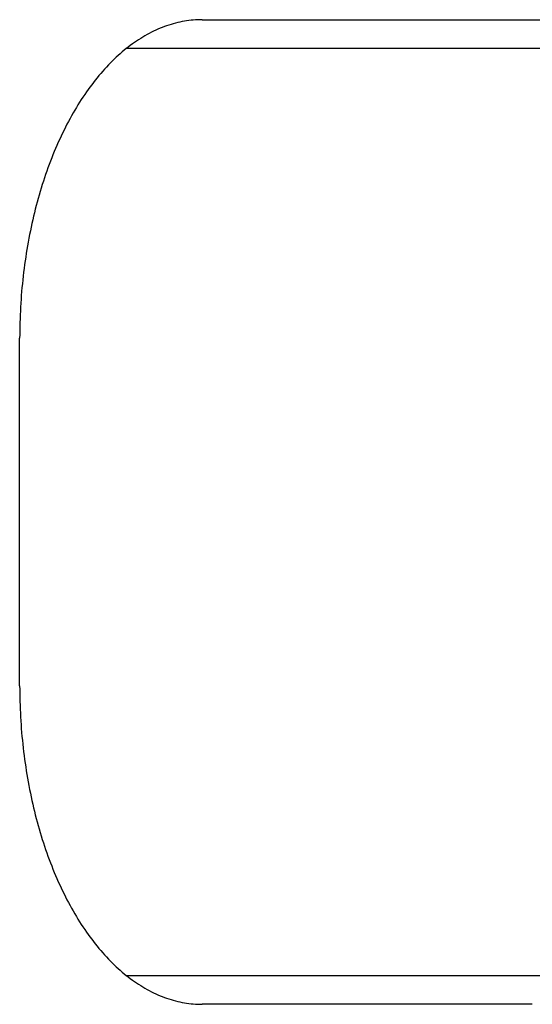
# Model space of a CAD drawing. Extents: x 987 to 2641, y 1244 to 2490.
# Tile 9 of 138: x 1196 to 1205, y 1763 to 1780. Entities that reach past the tile are written whole.
import ezdxf

# ---------------------------------------------------------------- set-up
doc = ezdxf.new("R2010")
doc.units = 0
doc.layers.add('KF_GRAVIS_8_RIGHT', color=7, linetype='CONTINUOUS')

# ---------------------------------------------------------------- blocks, each defined once
blk = doc.blocks.new('KF_GRAVIS_8_RIGHT')
at = {"layer": 'KF_GRAVIS_8_RIGHT'}
for p, q in [((96.4387, -365.5), (102.14, -365.5)), ((102.14, -365.5), (111.3297, -365.5)), ((108.732, -366), (95.1244, -366)), ((93.284, -377), (93.284, -371)), ((95.1244, -382), (108.732, -382)), ((102.14, -382.5), (96.4387, -382.5))]:
    blk.add_line(p, q, dxfattribs=at)
for points in [[(96.4387, -365.5, 0), (96.3999, -365.5, 0), (96.3612, -365.502, 0), (96.3225, -365.504, 0), (96.2839, -365.507, 0), (96.2452, -365.51, 0), (96.2066, -365.515, 0), (96.168, -365.52, 0), (96.1294, -365.526, 0), (96.0909, -365.534, 0), (96.0525, -365.541, 0), (96.0141, -365.55, 0), (95.9758, -365.56, 0), (95.9375, -365.57, 0), (95.8993, -365.581, 0), (95.8612, -365.593, 0), (95.8232, -365.606, 0), (95.7853, -365.619, 0), (95.7475, -365.634, 0), (95.7097, -365.649, 0), (95.6721, -365.665, 0), (95.6346, -365.682, 0), (95.5973, -365.699, 0), (95.56, -365.718, 0), (95.5229, -365.737, 0), (95.4859, -365.757, 0), (95.4491, -365.778, 0), (95.4124, -365.799, 0), (95.3759, -365.822, 0), (95.3395, -365.845, 0), (95.3033, -365.869, 0), (95.2673, -365.893, 0), (95.2314, -365.919, 0), (95.1957, -365.945, 0), (95.1602, -365.972, 0), (95.125, -366, 0), (95.0899, -366.028, 0), (95.055, -366.057, 0), (95.0203, -366.087, 0), (94.9858, -366.118, 0), (94.9516, -366.149, 0), (94.9175, -366.182, 0), (94.8837, -366.215, 0), (94.8502, -366.248, 0), (94.8168, -366.282, 0), (94.7837, -366.318, 0), (94.7509, -366.353, 0), (94.7183, -366.39, 0), (94.686, -366.427, 0), (94.654, -366.465, 0), (94.6222, -366.503, 0), (94.5907, -366.542, 0), (94.5594, -366.582, 0), (94.5285, -366.623, 0), (94.4978, -366.664, 0), (94.4674, -366.706, 0), (94.4374, -366.748, 0), (94.4076, -366.792, 0), (94.3781, -366.835, 0), (94.3489, -366.88, 0), (94.3201, -366.925, 0), (94.2916, -366.97, 0), (94.2634, -367.017, 0), (94.2355, -367.063, 0), (94.208, -367.111, 0), (94.1808, -367.159, 0), (94.1539, -367.208, 0), (94.1274, -367.257, 0), (94.1012, -367.306, 0), (94.0754, -367.357, 0), (94.0499, -367.408, 0), (94.0248, -367.459, 0), (94.0001, -367.511, 0), (93.9757, -367.563, 0), (93.9517, -367.616, 0), (93.928, -367.67, 0), (93.9048, -367.724, 0), (93.8819, -367.778, 0), (93.8594, -367.833, 0), (93.8373, -367.888, 0), (93.8156, -367.944, 0), (93.7943, -368.001, 0), (93.7734, -368.058, 0), (93.7529, -368.115, 0), (93.7328, -368.172, 0), (93.7131, -368.231, 0), (93.6938, -368.289, 0), (93.6749, -368.348, 0), (93.6565, -368.407, 0), (93.6384, -368.467, 0), (93.6208, -368.527, 0), (93.6036, -368.588, 0), (93.5869, -368.648, 0), (93.5705, -368.71, 0), (93.5546, -368.771, 0), (93.5392, -368.833, 0), (93.5241, -368.895, 0), (93.5095, -368.958, 0), (93.4954, -369.021, 0), (93.4817, -369.084, 0), (93.4684, -369.147, 0), (93.4556, -369.211, 0), (93.4432, -369.275, 0), (93.4313, -369.339, 0), (93.4198, -369.403, 0), (93.4088, -369.468, 0), (93.3983, -369.533, 0), (93.3882, -369.598, 0), (93.3785, -369.664, 0), (93.3693, -369.729, 0), (93.3606, -369.795, 0), (93.3524, -369.861, 0), (93.3446, -369.927, 0), (93.3373, -369.993, 0), (93.3304, -370.06, 0), (93.324, -370.126, 0), (93.3181, -370.193, 0), (93.3127, -370.26, 0), (93.3077, -370.327, 0), (93.3032, -370.394, 0), (93.2992, -370.461, 0), (93.2956, -370.528, 0), (93.2925, -370.595, 0), (93.2899, -370.663, 0), (93.2878, -370.73, 0), (93.2861, -370.798, 0), (93.2849, -370.865, 0), (93.2842, -370.933, 0), (93.284, -371, 0)], [(93.284, -377, 0), (93.2842, -377.067, 0), (93.2849, -377.135, 0), (93.2861, -377.202, 0), (93.2878, -377.27, 0), (93.2899, -377.337, 0), (93.2925, -377.405, 0), (93.2956, -377.472, 0), (93.2992, -377.539, 0), (93.3032, -377.606, 0), (93.3077, -377.673, 0), (93.3127, -377.74, 0), (93.3181, -377.807, 0), (93.324, -377.874, 0), (93.3304, -377.94, 0), (93.3373, -378.007, 0), (93.3446, -378.073, 0), (93.3524, -378.139, 0), (93.3606, -378.205, 0), (93.3693, -378.271, 0), (93.3785, -378.336, 0), (93.3882, -378.402, 0), (93.3983, -378.467, 0), (93.4088, -378.532, 0), (93.4198, -378.597, 0), (93.4313, -378.661, 0), (93.4432, -378.725, 0), (93.4556, -378.789, 0), (93.4684, -378.853, 0), (93.4817, -378.916, 0), (93.4954, -378.979, 0), (93.5095, -379.042, 0), (93.5241, -379.105, 0), (93.5392, -379.167, 0), (93.5546, -379.229, 0), (93.5705, -379.29, 0), (93.5869, -379.352, 0), (93.6036, -379.412, 0), (93.6208, -379.473, 0), (93.6384, -379.533, 0), (93.6565, -379.593, 0), (93.6749, -379.652, 0), (93.6938, -379.711, 0), (93.7131, -379.769, 0), (93.7328, -379.828, 0), (93.7529, -379.885, 0), (93.7734, -379.942, 0), (93.7943, -379.999, 0), (93.8156, -380.056, 0), (93.8373, -380.112, 0), (93.8594, -380.167, 0), (93.8819, -380.222, 0), (93.9048, -380.276, 0), (93.928, -380.33, 0), (93.9517, -380.384, 0), (93.9757, -380.437, 0), (94.0001, -380.489, 0), (94.0248, -380.541, 0), (94.0499, -380.592, 0), (94.0754, -380.643, 0), (94.1012, -380.694, 0), (94.1274, -380.743, 0), (94.1539, -380.792, 0), (94.1808, -380.841, 0), (94.208, -380.889, 0), (94.2355, -380.937, 0), (94.2634, -380.983, 0), (94.2916, -381.03, 0), (94.3201, -381.075, 0), (94.3489, -381.12, 0), (94.3781, -381.165, 0), (94.4076, -381.208, 0), (94.4374, -381.252, 0), (94.4674, -381.294, 0), (94.4978, -381.336, 0), (94.5285, -381.377, 0), (94.5594, -381.418, 0), (94.5907, -381.458, 0), (94.6222, -381.497, 0), (94.654, -381.535, 0), (94.686, -381.573, 0), (94.7183, -381.61, 0), (94.7509, -381.647, 0), (94.7837, -381.682, 0), (94.8168, -381.718, 0), (94.8502, -381.752, 0), (94.8837, -381.785, 0), (94.9175, -381.818, 0), (94.9516, -381.851, 0), (94.9858, -381.882, 0), (95.0203, -381.913, 0), (95.055, -381.943, 0), (95.0899, -381.972, 0), (95.125, -382, 0), (95.1602, -382.028, 0), (95.1957, -382.055, 0), (95.2314, -382.081, 0), (95.2673, -382.107, 0), (95.3033, -382.131, 0), (95.3395, -382.155, 0), (95.3759, -382.178, 0), (95.4124, -382.201, 0), (95.4491, -382.222, 0), (95.4859, -382.243, 0), (95.5229, -382.263, 0), (95.56, -382.282, 0), (95.5973, -382.301, 0), (95.6346, -382.318, 0), (95.6721, -382.335, 0), (95.7097, -382.351, 0), (95.7475, -382.366, 0), (95.7853, -382.381, 0), (95.8232, -382.394, 0), (95.8612, -382.407, 0), (95.8993, -382.419, 0), (95.9375, -382.43, 0), (95.9758, -382.44, 0), (96.0141, -382.45, 0), (96.0525, -382.459, 0), (96.0909, -382.466, 0), (96.1294, -382.474, 0), (96.168, -382.48, 0), (96.2066, -382.485, 0), (96.2452, -382.49, 0), (96.2839, -382.493, 0), (96.3225, -382.496, 0), (96.3612, -382.498, 0), (96.3999, -382.5, 0), (96.4387, -382.5, 0)]]:
    blk.add_polyline3d(points, dxfattribs=at)

msp = doc.modelspace()

# ---------------------------------------------------------------- block references
at = {"layer": 'KF_GRAVIS_8_RIGHT'}
msp.add_blockref('KF_GRAVIS_8_RIGHT', (1102.603, 2145.913), dxfattribs=at)

doc.saveas('drawing.dxf')
